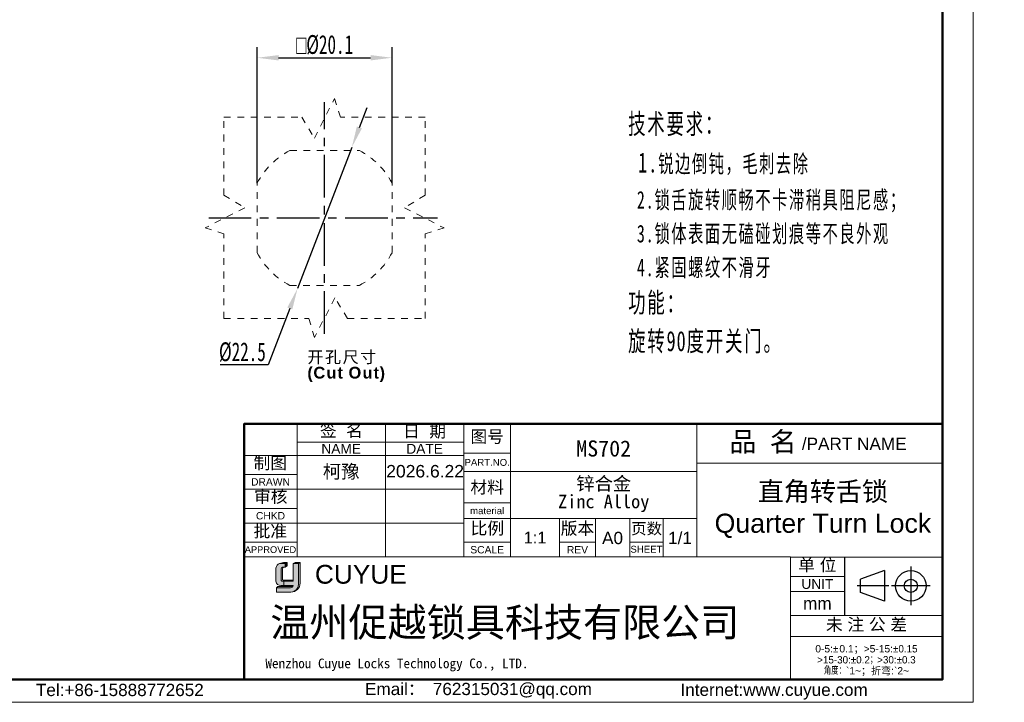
# Model space of a CAD drawing. Header units: millimetres. Extents: x 2282 to 2558, y 1608 to 1800.
# Tile 10 of 14: x 2411 to 2558, y 1608 to 1710. Entities that reach past the tile are written whole.
import ezdxf

# ---------------------------------------------------------------- set-up
doc = ezdxf.new("R2010")
doc.units = ezdxf.units.MM
doc.linetypes.add('CENTER', pattern=[10.159999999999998, 6.35, -1.27, 1.27, -1.27])
doc.linetypes.add('虚线', pattern=[2, 1, -1])
for name, color, linetype, lineweight in [('0007', 7, 'Continuous', 5), ('实线层', 7, 'Continuous', 25), ('尺寸线层', 3, 'Continuous', 18), ('粗实线层', 7, 'Continuous', 50), ('细实线层', 3, 'Continuous', 18), ('虚线层', 6, '虚线', 18)]:
    doc.layers.add(name, color=color, linetype=linetype, lineweight=lineweight)
doc.layers.add('中心线层', color=1, linetype='CENTER')
doc.styles.add('ARIAL', font='arial.ttf')
doc.styles.get("Standard").update_dxf_attribs({"font": 'arial.ttf'})
doc.styles.add('TEXTSTYLE_2', font='arial.ttf')
doc.styles.add('TEXTSTYLE_3', font='arial.ttf')
doc.styles.add('TEXTSTYLE_4', font='arial.ttf')
doc.styles.add('标准', font='txt', dxfattribs={"width": 0.667})
doc.dimstyles.new('标准', dxfattribs={"dimscale": 0.8, "dimtxt": 3.5, "dimasz": 4, "dimexe": 2, "dimexo": 0, "dimtad": 1, "dimdec": 1, "dimdsep": 46, "dimtxsty": '标准', "dimblk": '_CAXARROW', "dimcen": 0, "dimdle": 8, "dimazin": 2, "dimtfac": 0.707107, "dimtmove": 0, "dimatfit": 3, "dimfxl": 1, "dimtolj": 1, "dimarcsym": 1})

# ---------------------------------------------------------------- blocks, each defined once
blk = doc.blocks.new('_CAXARROW')
blk.add_hatch(color=0).paths.add_polyline_path([(0, 0), (-1, 0.125), (-1, -0.125)], flags=0)
blk = doc.blocks.new('*D21')
at = {"layer": 'Defpoints', "color": 0, "transparency": 16777216}
for p in [(2460.423677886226, 1690.930478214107), (2452.351839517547, 1669.928206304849)]:
    blk.add_point(p, dxfattribs=at)
at = {"layer": '尺寸线层', "color": 0, "linetype": 'Continuous', "lineweight": -2, "transparency": 16777216}
for p, q in [((2461.571672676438, 1693.917467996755), (2462.719667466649, 1696.904457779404)), ((2460.423677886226, 1690.930478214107), (2452.351839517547, 1669.928206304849)), ((2451.203844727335, 1666.941216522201), (2447.974006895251, 1658.537439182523)), ((2447.974006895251, 1658.537439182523), (2440.804901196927, 1658.537439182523))]:
    blk.add_line(p, q, dxfattribs=at)
at = {"layer": '尺寸线层', "color": 0, "lineweight": -2, "transparency": 16777216, "xscale": 3.2, "yscale": 3.2, "zscale": 3.2}
for p, rotation in [((2460.423677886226, 1690.930478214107), 248.9766508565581), ((2452.351839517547, 1669.928206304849), 68.9766508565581)]:
    blk.add_blockref('_CAXARROW', p, dxfattribs=dict(at, rotation=rotation))
at = {"layer": '尺寸线层', "color": 0, "transparency": 16777216, "insert": (2444.13945404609, 1660.437439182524), "char_height": 2.8, "width": 18.36821117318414, "attachment_point": 5, "style": '标准'}
blk.add_mtext('\\A1;%%C22.5', dxfattribs=at)
blk = doc.blocks.new('*D23')
at = {"layer": 'Defpoints', "color": 0, "transparency": 16777216}
for p in [(2466.437758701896, 1704.29420422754), (2446.337758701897, 1685.616827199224), (2466.437758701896, 1685.616827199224)]:
    blk.add_point(p, dxfattribs=at)
at = {"layer": '尺寸线层', "color": 0, "linetype": 'Continuous', "lineweight": -2, "transparency": 16777216}
for p, q in [((2446.337758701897, 1685.616827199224), (2446.337758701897, 1705.89420422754)), ((2466.437758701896, 1685.616827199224), (2466.437758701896, 1705.89420422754)), ((2449.537758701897, 1704.29420422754), (2463.237758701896, 1704.29420422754))]:
    blk.add_line(p, q, dxfattribs=at)
at = {"layer": '尺寸线层', "color": 0, "lineweight": -2, "transparency": 16777216, "xscale": 3.2, "yscale": 3.2, "zscale": 3.2, "rotation": 180}
blk.add_blockref('_CAXARROW', (2446.337758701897, 1704.29420422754), dxfattribs=at)
at = {"layer": '尺寸线层', "color": 0, "lineweight": -2, "transparency": 16777216, "xscale": 3.2, "yscale": 3.2, "zscale": 3.2}
blk.add_blockref('_CAXARROW', (2466.437758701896, 1704.29420422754), dxfattribs=at)
at = {"layer": '尺寸线层', "color": 0, "transparency": 16777216, "insert": (2456.387758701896, 1706.208921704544), "char_height": 2.8, "attachment_point": 5, "style": '标准'}
blk.add_mtext('\\A1;{\\fAMGDT|b0|i0|c134|p34;o}%%C20.1', dxfattribs=at)

msp = doc.modelspace()

# ---------------------------------------------------------------- hatches: boundary and pattern name
at = {"layer": '实线层'}
h = msp.add_hatch(color=30, dxfattribs=at)
edge = h.paths.add_edge_path(flags=0)
edge.add_arc((2450.163272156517, 1628.140999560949), 0.2611549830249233, 103.89623382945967, 180.1196323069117, ccw=False)
edge.add_line((2450.100552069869, 1628.394511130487), (2450.508882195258, 1628.394511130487))
edge.add_line((2450.508882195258, 1628.394511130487), (2450.508882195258, 1628.953277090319))
edge.add_line((2450.508882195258, 1628.953277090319), (2449.688272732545, 1628.953277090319))
edge.add_arc((2449.945398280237, 1628.182603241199), 0.8124356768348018, 108.4506221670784, 173.4013944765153)
edge.add_line((2449.138344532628, 1628.27596264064), (2449.13834453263, 1626.302691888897))
edge.add_arc((2449.833522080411, 1626.367455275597), 0.698187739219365, 185.3223660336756, 272.7233690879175)
edge.add_line((2449.86669567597, 1625.670056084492), (2450.304185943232, 1625.670056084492))
edge.add_line((2450.304185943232, 1625.670056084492), (2450.304185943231, 1626.302691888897))
edge.add_line((2450.304185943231, 1626.302691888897), (2450.107242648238, 1626.302691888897))
edge.add_arc((2450.090820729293, 1626.490837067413), 0.1888604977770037, 177.6597996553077, 274.98831874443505, ccw=False)
edge.add_line((2449.902117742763, 1626.498548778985), (2449.902117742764, 1628.140454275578))
h = msp.add_hatch(color=254, dxfattribs=at)
h.paths.add_polyline_path([(2450.285105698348, 1629.119474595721), (2449.688272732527, 1628.953277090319), (2450.508882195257, 1628.953277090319), (2450.791109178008, 1629.119474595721)], flags=0)
h.paths.add_polyline_path([(2451.71087694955, 1628.953277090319), (2452.510329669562, 1628.953277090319), (2452.745280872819, 1629.119474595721), (2452.005571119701, 1629.119474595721)], flags=0)
h = msp.add_hatch(color=251, dxfattribs=at)
edge = h.paths.add_edge_path(flags=0)
edge.add_line((2450.090451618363, 1626.612171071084), (2450.090451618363, 1628.140454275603))
edge.add_arc((2450.351606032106, 1628.140999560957), 0.2611549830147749, 103.89623382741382, 180.1196323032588, ccw=False)
edge.add_line((2450.288885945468, 1628.394511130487), (2450.100552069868, 1628.394511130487))
edge.add_arc((2450.163272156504, 1628.140999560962), 0.2611549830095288, 103.8962338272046, 180.1196323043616)
edge.add_line((2449.902117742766, 1628.140454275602), (2449.902117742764, 1626.498548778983))
edge.add_arc((2450.090820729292, 1626.490837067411), 0.1888604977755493, 177.6597996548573, 274.9883187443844)
edge.add_line((2450.107242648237, 1626.302691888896), (2451.71087694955, 1626.302691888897))
edge.add_line((2451.71087694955, 1626.302691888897), (2451.71087694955, 1626.46167635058))
edge.add_line((2451.71087694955, 1626.461676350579), (2450.21098370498, 1626.461676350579))
edge.add_arc((2450.238837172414, 1626.607499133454), 0.1484590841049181, 178.1966309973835, 259.1862447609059, ccw=False)
msp.add_hatch(color=251, dxfattribs=at).paths.add_polyline_path([(2450.508882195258, 1628.394511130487), (2450.791109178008, 1628.608954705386), (2450.791109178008, 1629.119474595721), (2450.508882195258, 1628.953277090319)], flags=0)
h = msp.add_hatch(color=251, dxfattribs=at)
edge = h.paths.add_edge_path(flags=0)
edge.add_line((2452.745280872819, 1629.119474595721), (2452.510329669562, 1628.953277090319))
edge.add_line((2452.510329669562, 1628.953277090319), (2452.510329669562, 1626.023429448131))
edge.add_arc((2451.184299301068, 1625.971709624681), 1.327038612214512, -71.74154242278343, 2.2336036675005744, ccw=False)
edge.add_arc((2451.380189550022, 1626.059226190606), 1.365560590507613, 279.2658368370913, 358.4978790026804)
edge.add_line((2452.745280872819, 1626.023429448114), (2452.745280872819, 1629.119474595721))
h = msp.add_hatch(color=251, dxfattribs=at)
edge = h.paths.add_edge_path(flags=0)
edge.add_line((2449.394747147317, 1625.519721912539), (2449.226649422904, 1625.334724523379))
edge.add_line((2449.226649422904, 1625.334724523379), (2451.312137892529, 1625.334724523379))
edge.add_arc((2451.235731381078, 1625.830312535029), 0.5014433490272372, 278.7644802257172, 323.8869948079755)
edge.add_line((2451.64082546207, 1625.534771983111), (2449.394747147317, 1625.519721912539))
at = {"layer": '尺寸线层'}
h = msp.add_hatch(color=179, dxfattribs=at)
edge = h.paths.add_edge_path(flags=0)
edge.add_line((2452.510329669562, 1628.953277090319), (2451.71087694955, 1628.953277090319))
edge.add_line((2451.71087694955, 1628.953277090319), (2451.71087694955, 1626.302691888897))
edge.add_line((2451.71087694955, 1626.302691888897), (2450.304185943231, 1626.302691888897))
edge.add_line((2450.304185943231, 1626.302691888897), (2450.304185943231, 1625.670056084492))
edge.add_line((2450.304185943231, 1625.670056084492), (2451.710876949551, 1625.670056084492))
edge.add_arc((2451.235731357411, 1625.830312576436), 0.5014433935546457, 278.7644821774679, 341.36184450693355, ccw=False)
edge.add_line((2451.312137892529, 1625.33472452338), (2449.226649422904, 1625.334724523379))
edge.add_line((2449.226649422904, 1625.334724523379), (2449.226649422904, 1624.693862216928))
edge.add_line((2449.226649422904, 1624.693862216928), (2451.35701722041, 1624.693862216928))
edge.add_arc((2451.380189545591, 1626.059225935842), 1.365560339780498, 269.0276957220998, 279.2658387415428)
edge.add_arc((2451.184299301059, 1625.971709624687), 1.327038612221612, 288.258457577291, 362.2336036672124)
edge.add_line((2452.510329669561, 1626.023429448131), (2452.510329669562, 1628.953277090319))

# ---------------------------------------------------------------- linework, layer by layer
at = {"color": 0, "linetype": 'Continuous'}
for p, q in [((2533.805121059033, 1629.920359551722), (2533.805121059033, 1621.221246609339)), ((2543.70564161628, 1628.481238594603), (2543.70564161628, 1622.756175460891)), ((2539.790303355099, 1627.895319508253), (2536.218201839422, 1626.601790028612)), ((2536.218201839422, 1624.635624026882), (2536.218201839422, 1626.601790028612)), ((2539.790303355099, 1627.895319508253), (2539.790303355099, 1623.342094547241)), ((2540.437263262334, 1625.618707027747), (2535.712558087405, 1625.618707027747)), ((2546.568173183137, 1625.618707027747), (2540.843110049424, 1625.618707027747)), ((2539.790303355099, 1623.342094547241), (2536.218201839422, 1624.635624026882))]:
    msp.add_line(p, q, dxfattribs=at)
for radius in [2.276612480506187, 0.9830830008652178]:
    msp.add_circle((2543.70564161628, 1625.618707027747), radius, dxfattribs=at)
at = {"layer": '0007'}
for p, q in [((2449.138344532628, 1626.302691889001), (2449.138344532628, 1628.275962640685)), ((2449.688272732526, 1628.953277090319), (2450.285105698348, 1629.119474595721)), ((2449.688272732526, 1628.953277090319), (2450.508882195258, 1628.953277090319)), ((2449.902117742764, 1626.49854877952), (2449.902117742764, 1628.140454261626)), ((2450.090451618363, 1626.612171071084), (2450.090451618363, 1628.140454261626)), ((2450.100552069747, 1628.394511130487), (2450.508882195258, 1628.394511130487)), ((2450.285105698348, 1629.119474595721), (2450.791109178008, 1629.119474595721)), ((2450.508882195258, 1628.953277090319), (2450.791109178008, 1629.119474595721)), ((2450.508882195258, 1628.394511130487), (2450.508882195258, 1628.953277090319)), ((2450.508882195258, 1628.394511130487), (2450.791109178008, 1628.608954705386)), ((2450.791109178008, 1628.608954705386), (2450.791109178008, 1629.119474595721)), ((2451.71087694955, 1628.953277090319), (2452.005571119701, 1629.119474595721)), ((2451.71087694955, 1628.953277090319), (2452.510329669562, 1628.953277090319)), ((2451.71087694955, 1626.302691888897), (2451.71087694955, 1628.953277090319)), ((2452.005571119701, 1629.119474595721), (2452.745280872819, 1629.119474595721)), ((2452.510329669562, 1628.953277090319), (2452.745280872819, 1629.119474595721)), ((2452.510329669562, 1628.953277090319), (2452.510329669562, 1626.023429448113)), ((2452.745280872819, 1629.119474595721), (2452.745280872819, 1626.023429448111)), ((2449.226649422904, 1625.334724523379), (2449.394747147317, 1625.519721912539)), ((2449.226649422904, 1624.693862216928), (2449.226649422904, 1625.334724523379)), ((2449.226649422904, 1625.334724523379), (2451.312137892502, 1625.334724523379)), ((2449.394747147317, 1625.519721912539), (2451.640825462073, 1625.534771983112)), ((2449.866695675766, 1625.670056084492), (2451.71087694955, 1625.670056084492)), ((2450.107242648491, 1626.302691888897), (2451.71087694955, 1626.302691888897)), ((2450.210983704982, 1626.461676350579), (2451.71087694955, 1626.461676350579)), ((2450.304185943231, 1626.302691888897), (2450.304185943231, 1625.670056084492)), ((2449.226649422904, 1624.693862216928), (2451.357017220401, 1624.693862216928))]:
    msp.add_line(p, q, dxfattribs=at)
for centre, radius, start, end in [((2449.945398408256, 1628.182603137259), 0.8124358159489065, 108.4506284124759, 173.401388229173), ((2450.16327214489, 1628.140999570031), 0.2611549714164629, 103.8962318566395, 180.1196373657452), ((2450.351606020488, 1628.140999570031), 0.2611549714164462, 103.8962318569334, 180.1196373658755), ((2450.238837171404, 1626.607499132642), 0.1484590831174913, 178.1966306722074, 259.1862450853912), ((2449.833522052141, 1626.367455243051), 0.6981877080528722, 185.3223635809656, 272.7233715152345), ((2450.090820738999, 1626.490837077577), 0.1888605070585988, 177.6598026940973, 274.9883156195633), ((2451.235731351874, 1625.830312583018), 0.5014434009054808, 278.7644826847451, 341.3618439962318), ((2451.380189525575, 1626.059226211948), 1.365560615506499, 269.0276967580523, 358.4978781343), ((2451.184299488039, 1625.971709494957), 1.327038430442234, 288.2424993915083, 2.233609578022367)]:
    msp.add_arc(centre, radius, start, end, dxfattribs=at)
at = {"layer": '中心线层'}
for p, q in [((2456.387758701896, 1663.160296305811), (2456.387758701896, 1697.698388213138)), ((2439.118712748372, 1680.429342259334), (2473.217921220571, 1680.429342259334))]:
    msp.add_line(p, q, dxfattribs=at)
at = {"layer": '粗实线层'}
msp.add_lwpolyline([(2297.892702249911, 1795.59682788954), (2548.42547894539, 1795.59682788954), (2548.42547894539, 1611.663457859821), (2297.892702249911, 1611.663457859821)], close=True, dxfattribs=at)
msp.add_lwpolyline([(2548.425336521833, 1649.737570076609), (2507.849006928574, 1649.737570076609), (2444.379297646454, 1649.736808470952), (2444.379297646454, 1611.645233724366)], dxfattribs=at)
at = {"layer": '细实线层'}
for p, q in [((2452.274290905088, 1649.736808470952), (2452.274290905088, 1629.926223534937)), ((2465.43261300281, 1649.736808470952), (2465.43261300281, 1629.926223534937)), ((2477.128218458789, 1649.753705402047), (2477.128218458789, 1629.926223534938)), ((2477.128899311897, 1649.736808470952), (2477.128899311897, 1629.926223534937)), ((2484.072888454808, 1649.737284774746), (2484.072888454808, 1629.926223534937)), ((2511.849006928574, 1649.737570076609), (2511.849006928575, 1629.926223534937)), ((2452.274290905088, 1647.032042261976), (2477.128899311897, 1647.032042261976)), ((2444.379297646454, 1645.058293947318), (2477.128899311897, 1645.058293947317)), ((2477.128218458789, 1645.367598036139), (2484.072888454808, 1645.367598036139)), ((2477.128218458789, 1642.662831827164), (2511.851568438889, 1642.662831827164)), ((2511.849006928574, 1643.889426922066), (2548.425336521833, 1643.889426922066)), ((2444.379297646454, 1642.207324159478), (2452.274290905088, 1642.207324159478)), ((2444.379297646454, 1640.014270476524), (2477.128899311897, 1640.014270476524)), ((2444.379297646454, 1637.163300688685), (2452.274290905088, 1637.163300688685)), ((2477.128218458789, 1637.984317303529), (2484.072888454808, 1637.984317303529)), ((2477.128218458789, 1635.645060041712), (2511.851568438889, 1635.645060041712)), ((2491.383067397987, 1635.645060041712), (2491.383067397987, 1629.926223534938)), ((2496.719498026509, 1635.645060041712), (2496.719498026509, 1629.926223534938)), ((2501.836623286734, 1635.645060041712), (2501.836623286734, 1629.926223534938)), ((2506.807544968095, 1635.645060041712), (2506.807544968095, 1629.926223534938)), ((2444.379297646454, 1634.970247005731), (2477.128899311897, 1634.970247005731)), ((2444.379297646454, 1632.119277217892), (2452.274290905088, 1632.119277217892)), ((2477.128218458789, 1632.136174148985), (2484.072888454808, 1632.136174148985)), ((2491.383067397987, 1632.136174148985), (2496.719498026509, 1632.136174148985)), ((2501.836623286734, 1632.136174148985), (2506.807544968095, 1632.136174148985)), ((2444.379297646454, 1629.926223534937), (2525.763852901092, 1629.926223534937)), ((2525.763852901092, 1629.926223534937), (2525.763852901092, 1611.724199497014)), ((2525.763924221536, 1629.920359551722), (2548.42547894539, 1629.920359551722)), ((2525.763924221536, 1629.920359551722), (2525.763924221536, 1611.645233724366)), ((2525.763924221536, 1626.996287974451), (2533.805121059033, 1626.996287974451)), ((2525.763924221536, 1624.803234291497), (2533.805121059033, 1624.803234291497)), ((2525.763924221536, 1621.221246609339), (2548.42547894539, 1621.221246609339)), ((2525.763924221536, 1618.077869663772), (2548.42547894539, 1618.077869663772))]:
    msp.add_line(p, q, dxfattribs=at)
msp.add_lwpolyline([(2281.603947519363, 1800.165689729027), (2552.994340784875, 1800.165689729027), (2552.994340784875, 1608.273492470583), (2281.603947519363, 1608.273492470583)], close=True, dxfattribs=at)
at = {"layer": '虚线层'}
for p, q in [((2454.875860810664, 1692.310463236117), (2457.882120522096, 1698.243870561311)), ((2457.882120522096, 1698.243870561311), (2458.729211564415, 1695.429342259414)), ((2441.387758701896, 1695.429342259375), (2452.977169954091, 1695.429342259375)), ((2441.387758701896, 1683.83993100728), (2441.387758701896, 1695.429342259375)), ((2452.977169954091, 1695.429342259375), (2454.875860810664, 1692.310463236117)), ((2471.387758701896, 1695.429342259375), (2458.729211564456, 1695.429342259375)), ((2471.387758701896, 1683.83993100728), (2471.387758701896, 1695.429342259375)), ((2451.233876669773, 1690.479342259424), (2461.541640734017, 1690.479342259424)), ((2446.337758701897, 1675.275460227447), (2446.337758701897, 1685.616827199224)), ((2466.437758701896, 1675.275460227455), (2466.437758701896, 1685.616827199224)), ((2441.387758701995, 1683.83993100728), (2444.506637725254, 1681.941240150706)), ((2471.387758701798, 1683.83993100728), (2468.268879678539, 1681.941240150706)), ((2444.506637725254, 1681.941240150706), (2438.57323040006, 1678.934980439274)), ((2468.268879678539, 1681.941240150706), (2474.202287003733, 1678.934980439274)), ((2438.57323040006, 1678.934980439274), (2441.387758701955, 1678.087889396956)), ((2441.387758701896, 1665.429342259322), (2441.387758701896, 1678.087889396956)), ((2474.202287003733, 1678.934980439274), (2471.387758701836, 1678.087889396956)), ((2471.387758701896, 1665.429342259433), (2471.387758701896, 1678.087889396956)), ((2451.200273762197, 1670.379342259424), (2461.541640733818, 1670.379342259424)), ((2457.899656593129, 1668.548221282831), (2454.893396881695, 1662.614813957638)), ((2459.798347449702, 1665.429342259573), (2457.899656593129, 1668.548221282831)), ((2441.387758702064, 1665.429342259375), (2454.046305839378, 1665.429342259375)), ((2454.893396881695, 1662.614813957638), (2454.046305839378, 1665.429342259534)), ((2459.7983474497, 1665.429342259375), (2471.387758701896, 1665.429342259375))]:
    msp.add_line(p, q, dxfattribs=at)
for centre, radius, start, end in [((2456.387758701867, 1680.429342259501), 11.29999999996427, 117.2660444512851, 152.7339555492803), ((2456.387758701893, 1680.429342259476), 11.30000000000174, 27.2660444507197, 62.73395554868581), ((2456.387758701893, 1680.429342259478), 11.29999999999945, 207.2660444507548, 242.7339555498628), ((2456.387758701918, 1680.429342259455), 11.29999999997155, 297.266044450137, 332.7339555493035)]:
    msp.add_arc(centre, radius, start, end, dxfattribs=at)

# ---------------------------------------------------------------- texts
at = {"color": 0, "linetype": 'Continuous', "attachment_point": 2, "line_spacing_factor": 0.8999999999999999}
for s, insert, char_height, width, style in [('签  名', (2458.88371327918, 1649.668668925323), 1.827544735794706, 8.038341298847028, 'TEXTSTYLE_2'), ('日  期', (2471.265423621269, 1649.573998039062), 1.827544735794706, 8.038341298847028, 'TEXTSTYLE_2'), ('图号', (2480.600553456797, 1648.774295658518), 1.827544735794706, 5.354134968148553, 'TEXTSTYLE_2'), ('{\\fSimSun|b0|i0|c0|p34;品 名}', (2521.697209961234, 1648.56147837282), 2.92407157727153, 10.71398101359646, 'TEXTSTYLE_2'), ('/PART NAME', (2535.276394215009, 1647.699682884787), 1.827544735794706, 15.56470256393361, 'TEXTSTYLE_3'), ('PART.NO.', (2480.600553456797, 1644.526927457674), 1.023425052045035, 6.737865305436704, 'TEXTSTYLE_3'), ('材料', (2480.600553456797, 1641.237346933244), 1.827544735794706, 5.354134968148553, 'TEXTSTYLE_2'), ('material', (2480.600553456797, 1637.326401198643), 1.023425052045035, 6.422087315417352, 'TEXTSTYLE_3'), ('比例', (2480.63094279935, 1635.108046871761), 1.827544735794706, 5.354134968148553, 'TEXTSTYLE_2'), ('版本', (2494.051282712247, 1635.096535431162), 1.827544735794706, 5.354134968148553, 'TEXTSTYLE_2'), ('页数', (2504.34831783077, 1634.993400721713), 1.681341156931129, 4.925804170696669, 'TEXTSTYLE_2'), ('A0', (2499.27806065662, 1633.671311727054), 1.827544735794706, 2.684206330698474, 'TEXTSTYLE_2'), ('1/1', (2509.329556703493, 1633.671311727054), 1.827544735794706, 4.026309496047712, 'TEXTSTYLE_2'), ('SCALE', (2480.600553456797, 1631.551359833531), 1.096526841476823, 5.013858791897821, 'TEXTSTYLE_3'), ('REV', (2494.051282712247, 1631.551359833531), 1.096526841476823, 2.378619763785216, 'TEXTSTYLE_4'), ('SHEET', (2504.322084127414, 1631.587910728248), 1.023425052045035, 4.228657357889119, 'TEXTSTYLE_4'), ('单 位', (2529.784522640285, 1629.64960214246), 1.827544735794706, 6.69623813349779, 'TEXTSTYLE_2'), ('UNIT', (2529.784522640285, 1626.630779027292), 1.462035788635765, 4.755692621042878, 'TEXTSTYLE_3'), ('mm', (2529.784522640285, 1623.926012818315), 1.827544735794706, 4.239360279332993, 'TEXTSTYLE_3'), ('未 注 公 差', (2537.107454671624, 1620.779922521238), 1.827544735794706, 14.73457943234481, 'TEXTSTYLE_2'), ('{\\C256;Email\\fSimSun|b0|i0|c0|p34;： \\farial|b0|i0|c0|p34;762315031@qq.com}', (2479.306097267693, 1611.174817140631), 1.823896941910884, 37.04392632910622, 'TEXTSTYLE_3'), ('{\\C256;Internet:www.cuyue.com}', (2523.34418904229, 1611.055492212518), 1.823896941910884, 54.06365050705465, 'TEXTSTYLE_3')]:
    msp.add_mtext(s, dxfattribs=dict(at, insert=insert, char_height=char_height, width=width, style=style))
at = {"color": 0, "lineweight": 13, "width": 46.29353078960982, "attachment_point": 5}
for s, insert, char_height in [('{\\fFangSong|b0|i0|c134|p34;\\C3;MS702}', (2497.960947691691, 1646.066834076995), 2.4), ('\\pxsm0.8;{\\fFangSong|b0|i0|c134|p34;\\C3;锌合金\\PZinc Alloy}', (2497.960947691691, 1639.226855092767), 2)]:
    msp.add_mtext(s, dxfattribs=dict(at, insert=insert, char_height=char_height))
at = {"linetype": 'Continuous', "attachment_point": 2, "line_spacing_factor": 0.8999999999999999}
for s, insert, char_height, width, style in [('NAME', (2458.853451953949, 1646.776185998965), 1.462035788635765, 5.88618869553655, 'TEXTSTYLE_3'), ('DATE', (2471.280756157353, 1646.776185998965), 1.462035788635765, 5.435077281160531, 'TEXTSTYLE_3'), ('制图', (2448.303554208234, 1644.848399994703), 1.827544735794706, 5.354134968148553, 'TEXTSTYLE_2'), ('DRAWN', (2448.326794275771, 1641.659060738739), 1.096526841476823, 5.776128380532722, 'TEXTSTYLE_3'), ('审核', (2448.368252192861, 1639.854715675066), 1.827544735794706, 5.354134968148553, 'TEXTSTYLE_2'), ('CHKD', (2448.326794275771, 1636.615037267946), 1.096526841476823, 4.333115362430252, 'TEXTSTYLE_3'), ('批准', (2448.293785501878, 1634.689420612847), 1.827544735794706, 5.354134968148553, 'TEXTSTYLE_2'), ('APPROVED', (2448.326794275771, 1631.516187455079), 0.9868741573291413, 7.645523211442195, 'TEXTSTYLE_3'), ('Tel:+86-15888772652', (2425.88199822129, 1611.027898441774), 1.823896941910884, 25.89134939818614, 'TEXTSTYLE_3')]:
    msp.add_mtext(s, dxfattribs=dict(at, insert=insert, char_height=char_height, width=width, style=style))
at = {"color": 0, "insert": (2530.607903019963, 1636.931254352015), "char_height": 2.84527922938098, "width": 65.09009438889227, "attachment_point": 5, "style": 'ARIAL'}
msp.add_mtext('{\\fFangSong|b0|i0|c134|p34;直角转舌锁\\P}Quarter Turn Lock', dxfattribs=at)
at = {"color": 0, "insert": (2487.727977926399, 1632.809070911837), "char_height": 1.750941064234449, "width": 12.18363157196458, "attachment_point": 5}
msp.add_mtext('1:1', dxfattribs=at)
at = {"color": 7, "linetype": 'Continuous', "attachment_point": 1, "line_spacing_factor": 0.8999999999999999}
for s, insert, char_height, width, style in [('CUYUE', (2454.94130969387, 1628.746102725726), 2.8, 31.20112173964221, 'TEXTSTYLE_2'), ('{\\fsimsun|b0|i0|c134|p34;\\C0;Wenzhou Cuyue Locks Technology Co., LTD.}', (2447.564484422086, 1614.792537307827), 1.44, 60.10438504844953, 'TEXTSTYLE_3')]:
    msp.add_mtext(s, dxfattribs=dict(at, insert=insert, char_height=char_height, width=width, style=style))
at = {"color": 0, "linetype": 'Continuous', "lineweight": 13, "insert": (2537.094701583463, 1616.798588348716), "char_height": 1.09433816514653, "width": 22.24564551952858, "attachment_point": 2, "line_spacing_factor": 0.8999999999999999, "style": 'TEXTSTYLE_2'}
msp.add_mtext('0-5:{\\Fgdt,gbcbig.shx;`\\fsimsun|b0|i0|c0|p34;\\W0.16667; \\farial|b0|i0|c0|p34;\\W1;0.1\\fsimsun|b0|i0|c0|p34;；}>5-15:{\\Fgdt,gbcbig.shx;`0.15\\P>15-30:`0.2；>30:`0.3\\P角度：}`1~{\\fsimsun|b0|i0|c0|p34;；折弯}:`2~', dxfattribs=at)
at = {"layer": '尺寸线层', "insert": (2501.590399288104, 1695.95137680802), "char_height": 2.625, "width": 85.30840781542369, "attachment_point": 1, "line_spacing_factor": 1.150569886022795, "style": '标准'}
msp.add_mtext('{\\H1.14286x;\\T1.1;技术要求：\\P 1.\\H0.875x;锐边倒钝，毛刺去除\\P 2.锁舌旋转顺畅不卡滞稍具阻尼感；\\P 3.锁体表面无磕碰划痕等不良外观\\P 4.紧固螺纹不滑牙\\H1x;\\P\\H1.14286x;功能：\\P旋转90度开关门。}', dxfattribs=at)
at = {"layer": '尺寸线层', "insert": (2453.81991186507, 1660.588687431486), "char_height": 1.75, "width": 21.68990011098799, "attachment_point": 1, "line_spacing_factor": 1.150569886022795}
msp.add_mtext('\\pxsm0.8;{\\fSimSun|b1|i0|c134|p2;\\T1.1;开孔尺寸\\fArial|b1|i0|c134|p34;\\P(Cut Out)}', dxfattribs=at)
at = {"layer": '尺寸线层', "color": 6, "insert": (2448.302923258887, 1622.32444544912), "char_height": 4.2679, "width": 78.34973204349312, "attachment_point": 1}
msp.add_mtext('{\\fSimSun|b0|i0|c134|p2;\\C0;温州促越锁具科技有限公司}', dxfattribs=at)
at = {"layer": '细实线层', "insert": (2458.853451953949, 1642.536282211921), "char_height": 2, "attachment_point": 5}
msp.add_mtext_dynamic_manual_height_columns('{\\fSimSun|b0|i0|c134|p2;柯豫}', width=13.15832209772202, gutter_width=1, heights=[0], dxfattribs=at)
at = {"layer": '细实线层', "insert": (2465.565950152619, 1643.632619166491), "char_height": 1.8641, "attachment_point": 1}
msp.add_mtext('2026.6.22', dxfattribs=at)

# ---------------------------------------------------------------- dimensions: what is measured, and where the dimension line sits
at = {"layer": '尺寸线层'}
dim = msp.add_linear_dim(base=(2466.437758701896, 1704.29420422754), p1=(2446.337758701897, 1685.616827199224), p2=(2466.437758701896, 1685.616827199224), angle=180, text='{\\fAMGDT|b0|i0|c134|p34;o}<>', dimstyle='标准', override={"dimtoh": 1, "dimpost": '%%C<>', "dimsah": 1, "dimatfit": 1}, dxfattribs=at)
dim.commit()
dim.dimension.update_dxf_attribs({"geometry": '*D23', "text_midpoint": (2456.387758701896, 1706.208921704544)})
dim = msp.add_diameter_dim_2p(p1=(2460.423677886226, 1690.930478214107), p2=(2452.351839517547, 1669.928206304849), dimstyle='标准', override={"dimtoh": 1, "dimpost": '%%C<>', "dimsah": 1, "dimatfit": 1}, dxfattribs=at)
dim.commit()
dim.dimension.update_dxf_attribs({"geometry": '*D21', "text_midpoint": (2444.13945404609, 1658.537439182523), "dimtype": 163})

doc.saveas('drawing.dxf')
